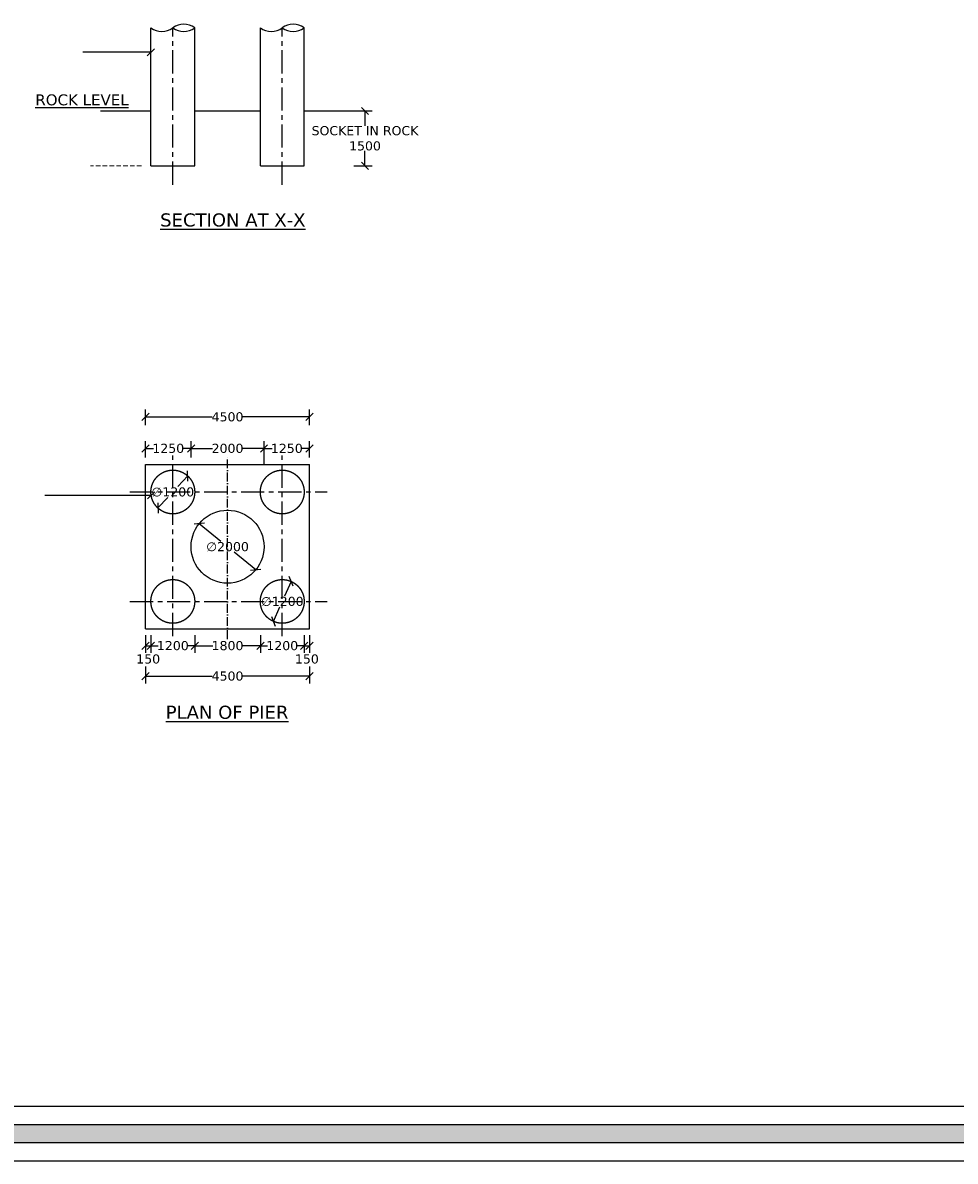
# Model space of a CAD drawing. Header units: millimetres. Extents: x -7746077780 to -3844657605, y -13315294818 to -6656873469.
# Tile 10 of 129: x -3872734763 to -3872709204, y -6657981633 to -6657950424. Entities that reach past the tile are written whole.
import ezdxf

# ---------------------------------------------------------------- set-up
doc = ezdxf.new("R2010")
doc.units = ezdxf.units.MM
doc.header["$MEASUREMENT"] = 0
doc.header["$PDMODE"] = 2
for name, pattern in [('ACAD_ISO10W100', [18, 12, -3, 0, -3]), ('CENTER', [50.8, 31.75, -6.35, 6.35, -6.35]), ('DASHED2', [9.525, 6.35, -3.175]), ('HIDDEN', [0.375, 0.25, -0.125])]:
    doc.linetypes.add(name, pattern=pattern)
doc.layers.add('TEX', color=6, linetype='Continuous')
doc.layers.add('TEXT', color=7, linetype='Continuous')
doc.styles.get("Standard").update_dxf_attribs({"font": 'verdana.ttf', "height": 250})
doc.dimstyles.new('ISO-25', dxfattribs={"dimtxt": 250, "dimasz": 200, "dimexe": 200, "dimexo": 200, "dimgap": 0.02, "dimtad": 0, "dimtih": 1, "dimtoh": 1, "dimdec": 0, "dimdsep": 46, "dimtxsty": 'Standard', "dimblk": 'OBLIQUE', "dimcen": 150, "dimclrd": 1, "dimclre": 1, "dimclrt": 1, "dimadec": 0, "dimazin": 0, "dimtfac": 1, "dimtdec": 0, "dimtmove": 2, "dimatfit": 3, "dimldrblk": 'OBLIQUE', "dimfxl": 0, "dimarcsym": 0})

# ---------------------------------------------------------------- blocks, each defined once
blk = doc.blocks.new('_Oblique')
at = {"color": 0, "linetype": 'ByBlock', "lineweight": -2}
blk.add_line((-0.5, -0.5), (0.5, 0.5), dxfattribs=at)
blk = doc.blocks.new('*D400')
at = {"layer": 'Defpoints', "color": 0, "ltscale": 20, "transparency": 16777216}
for p in [(-3872725889.703224, -6657952842.548267), (-3872725382.403224, -6657952842.548267), (-3872725889.703223, -6657954342.548266)]:
    blk.add_point(p, dxfattribs=at)
at = {"layer": 'TEX', "color": 1, "lineweight": -2, "ltscale": 20, "transparency": 16777216}
for p, q in [((-3872725689.703224, -6657952842.548267), (-3872725182.403224, -6657952842.548267)), ((-3872725382.403224, -6657952842.548267), (-3872725382.403224, -6657953251.471629)), ((-3872725382.403224, -6657954342.548266), (-3872725382.403224, -6657953933.624904)), ((-3872725689.703223, -6657954342.548266), (-3872725182.403224, -6657954342.548266))]:
    blk.add_line(p, q, dxfattribs=at)
at = {"layer": 'TEX', "color": 1, "lineweight": -2, "ltscale": 20, "transparency": 16777216, "xscale": 200, "yscale": 200, "zscale": 200}
for p, rotation in [((-3872725382.403224, -6657952842.548267), 90), ((-3872725382.403224, -6657954342.548266), 270)]:
    blk.add_blockref('_Oblique', p, dxfattribs=dict(at, rotation=rotation))
at = {"layer": 'TEX', "color": 1, "ltscale": 20, "transparency": 16777216, "insert": (-3872725382.403223, -6657953592.548267), "char_height": 250, "attachment_point": 5}
blk.add_mtext('SOCKET IN ROCK\\P1500', dxfattribs=at)
blk = doc.blocks.new('*D403')
at = {"layer": 'Defpoints', "color": 0, "ltscale": 20, "transparency": 16777216}
for p in [(-3872726900.431243, -6657961228.000966), (-3872731400.431243, -6657961657.303681), (-3872726900.431243, -6657961657.30368)]:
    blk.add_point(p, dxfattribs=at)
at = {"layer": 'TEX', "color": 1, "lineweight": -2, "ltscale": 20, "transparency": 16777216}
for p, q in [((-3872731400.431243, -6657961457.303681), (-3872731400.431243, -6657961028.000966)), ((-3872731400.431243, -6657961228.000966), (-3872729569.860242, -6657961228.000966)), ((-3872726900.431243, -6657961228.000966), (-3872728731.002244, -6657961228.000966)), ((-3872726900.431243, -6657961457.30368), (-3872726900.431243, -6657961028.000966))]:
    blk.add_line(p, q, dxfattribs=at)
at = {"layer": 'TEX', "color": 1, "lineweight": -2, "ltscale": 20, "transparency": 16777216, "xscale": 200, "yscale": 200, "zscale": 200, "rotation": 180}
blk.add_blockref('_Oblique', (-3872731400.431243, -6657961228.000966), dxfattribs=at)
at = {"layer": 'TEX', "color": 1, "lineweight": -2, "ltscale": 20, "transparency": 16777216, "xscale": 200, "yscale": 200, "zscale": 200}
blk.add_blockref('_Oblique', (-3872726900.431243, -6657961228.000966), dxfattribs=at)
at = {"layer": 'TEX', "color": 1, "ltscale": 20, "transparency": 16777216, "insert": (-3872729150.431243, -6657961228.000966), "char_height": 250, "attachment_point": 5}
blk.add_mtext('4500', dxfattribs=at)
blk = doc.blocks.new('*D404')
at = {"layer": 'Defpoints', "color": 0, "ltscale": 20, "transparency": 16777216}
for p in [(-3872726900.431242, -6657962092.373779), (-3872728150.431242, -6657962537.219851), (-3872726900.431242, -6657962537.219854)]:
    blk.add_point(p, dxfattribs=at)
at = {"layer": 'TEX', "color": 1, "lineweight": -2, "ltscale": 20, "transparency": 16777216}
for p, q in [((-3872728150.431242, -6657962337.219851), (-3872728150.431242, -6657961892.373779)), ((-3872726900.431242, -6657962337.219854), (-3872726900.431242, -6657961892.373779)), ((-3872728150.431242, -6657962092.373779), (-3872727927.986501, -6657962092.373779)), ((-3872726900.431242, -6657962092.373779), (-3872727122.875984, -6657962092.373779))]:
    blk.add_line(p, q, dxfattribs=at)
at = {"layer": 'TEX', "color": 1, "lineweight": -2, "ltscale": 20, "transparency": 16777216, "xscale": 200, "yscale": 200, "zscale": 200, "rotation": 180}
blk.add_blockref('_Oblique', (-3872728150.431242, -6657962092.373779), dxfattribs=at)
at = {"layer": 'TEX', "color": 1, "lineweight": -2, "ltscale": 20, "transparency": 16777216, "xscale": 200, "yscale": 200, "zscale": 200}
blk.add_blockref('_Oblique', (-3872726900.431242, -6657962092.373779), dxfattribs=at)
at = {"layer": 'TEX', "color": 1, "ltscale": 20, "transparency": 16777216, "insert": (-3872727525.431242, -6657962092.373779), "char_height": 250, "attachment_point": 5}
blk.add_mtext('1250', dxfattribs=at)
blk = doc.blocks.new('*D405')
at = {"layer": 'Defpoints', "color": 0, "ltscale": 20, "transparency": 16777216}
for p in [(-3872730150.431243, -6657962092.373779), (-3872730150.431243, -6657962537.219851), (-3872728150.431242, -6657962537.219851)]:
    blk.add_point(p, dxfattribs=at)
at = {"layer": 'TEX', "color": 1, "lineweight": -2, "ltscale": 20, "transparency": 16777216}
for p, q in [((-3872730150.431243, -6657962337.219851), (-3872730150.431243, -6657961892.373779)), ((-3872728150.431242, -6657962337.219851), (-3872728150.431242, -6657961892.373779)), ((-3872730150.431243, -6657962092.373779), (-3872729562.80853, -6657962092.373779)), ((-3872728150.431242, -6657962092.373779), (-3872728738.053956, -6657962092.373779))]:
    blk.add_line(p, q, dxfattribs=at)
at = {"layer": 'TEX', "color": 1, "lineweight": -2, "ltscale": 20, "transparency": 16777216, "xscale": 200, "yscale": 200, "zscale": 200, "rotation": 180}
blk.add_blockref('_Oblique', (-3872730150.431243, -6657962092.373779), dxfattribs=at)
at = {"layer": 'TEX', "color": 1, "lineweight": -2, "ltscale": 20, "transparency": 16777216, "xscale": 200, "yscale": 200, "zscale": 200}
blk.add_blockref('_Oblique', (-3872728150.431242, -6657962092.373779), dxfattribs=at)
at = {"layer": 'TEX', "color": 1, "ltscale": 20, "transparency": 16777216, "insert": (-3872729150.431243, -6657962092.373779), "char_height": 250, "attachment_point": 5}
blk.add_mtext('2000', dxfattribs=at)
blk = doc.blocks.new('*D406')
at = {"color": 1, "lineweight": -2, "ltscale": 20, "transparency": 16777216}
for p, q in [((-3872731400.431243, -6657962337.219852), (-3872731400.431243, -6657961892.373779)), ((-3872730150.431243, -6657962337.219851), (-3872730150.431243, -6657961892.373779)), ((-3872731400.431243, -6657962092.373779), (-3872731177.986502, -6657962092.373779)), ((-3872730150.431243, -6657962092.373779), (-3872730372.875985, -6657962092.373779))]:
    blk.add_line(p, q, dxfattribs=at)
at = {"layer": 'Defpoints', "color": 0, "ltscale": 20, "transparency": 16777216}
for p in [(-3872731400.431243, -6657962092.373779), (-3872731400.431243, -6657962537.219852), (-3872730150.431243, -6657962537.219851)]:
    blk.add_point(p, dxfattribs=at)
at = {"color": 1, "lineweight": -2, "ltscale": 20, "transparency": 16777216, "xscale": 200, "yscale": 200, "zscale": 200, "rotation": 180}
blk.add_blockref('_Oblique', (-3872731400.431243, -6657962092.373779), dxfattribs=at)
at = {"color": 1, "lineweight": -2, "ltscale": 20, "transparency": 16777216, "xscale": 200, "yscale": 200, "zscale": 200}
blk.add_blockref('_Oblique', (-3872730150.431243, -6657962092.373779), dxfattribs=at)
at = {"color": 1, "ltscale": 20, "transparency": 16777216, "insert": (-3872730775.431243, -6657962092.373779), "char_height": 250, "attachment_point": 5}
blk.add_mtext('1250', dxfattribs=at)
blk = doc.blocks.new('*D407')
at = {"color": 1, "lineweight": -2, "ltscale": 20, "transparency": 16777216}
for p, q in [((-3872729925.005727, -6657964154.737148), (-3872729331.090618, -6657964639.701528)), ((-3872728375.856762, -6657965419.702553), (-3872728969.771876, -6657964934.73817))]:
    blk.add_line(p, q, dxfattribs=at)
at = {"layer": 'Defpoints', "color": 0, "ltscale": 20, "transparency": 16777216}
for p in [(-3872729925.005727, -6657964154.737149), (-3872728375.856762, -6657965419.702553)]:
    blk.add_point(p, dxfattribs=at)
at = {"color": 1, "lineweight": -2, "ltscale": 20, "transparency": 16777216, "xscale": 200, "yscale": 200, "zscale": 200}
for p, rotation in [((-3872729925.005727, -6657964154.737149), 140.7664696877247), ((-3872728375.856762, -6657965419.702553), 320.7664696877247)]:
    blk.add_blockref('_Oblique', p, dxfattribs=dict(at, rotation=rotation))
at = {"color": 1, "ltscale": 20, "transparency": 16777216, "insert": (-3872729150.431242, -6657964787.21985), "char_height": 250, "attachment_point": 5}
blk.add_mtext('∅2000', dxfattribs=at)
blk = doc.blocks.new('*D408')
at = {"color": 1, "lineweight": -2, "ltscale": 20, "transparency": 16777216}
for p, q in [((-3872730241.146015, -6657962848.48805), (-3872730512.813977, -6657963139.701525)), ((-3872731059.716482, -6657963725.95166), (-3872730788.048503, -6657963434.738167))]:
    blk.add_line(p, q, dxfattribs=at)
at = {"layer": 'Defpoints', "color": 0, "ltscale": 20, "transparency": 16777216}
for p in [(-3872730241.146015, -6657962848.48805), (-3872731059.716482, -6657963725.95166)]:
    blk.add_point(p, dxfattribs=at)
at = {"color": 1, "lineweight": -2, "ltscale": 20, "transparency": 16777216, "xscale": 200, "yscale": 200, "zscale": 200}
for p, rotation in [((-3872730241.146015, -6657962848.48805), 46.98874152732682), ((-3872731059.716482, -6657963725.95166), 226.9887415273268)]:
    blk.add_blockref('_Oblique', p, dxfattribs=dict(at, rotation=rotation))
at = {"color": 1, "ltscale": 20, "transparency": 16777216, "insert": (-3872730650.431239, -6657963287.219846), "char_height": 250, "attachment_point": 5}
blk.add_mtext('∅1200', dxfattribs=at)
blk = doc.blocks.new('*D409')
at = {"color": 1, "lineweight": -2, "ltscale": 20, "transparency": 16777216}
for p, q in [((-3872727406.463873, -6657965739.059355), (-3872727584.775915, -6657966139.701531)), ((-3872727894.398604, -6657966835.380339), (-3872727716.086568, -6657966434.738174))]:
    blk.add_line(p, q, dxfattribs=at)
at = {"layer": 'Defpoints', "color": 0, "ltscale": 20, "transparency": 16777216}
for p in [(-3872727406.463873, -6657965739.059355), (-3872727894.398604, -6657966835.380339)]:
    blk.add_point(p, dxfattribs=at)
at = {"color": 1, "lineweight": -2, "ltscale": 20, "transparency": 16777216, "xscale": 200, "yscale": 200, "zscale": 200}
for p, rotation in [((-3872727406.463873, -6657965739.059355), 66.00779986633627), ((-3872727894.398604, -6657966835.380339), 246.0077998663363)]:
    blk.add_blockref('_Oblique', p, dxfattribs=dict(at, rotation=rotation))
at = {"color": 1, "ltscale": 20, "transparency": 16777216, "insert": (-3872727650.43124, -6657966287.219852), "char_height": 250, "attachment_point": 5}
blk.add_mtext('∅1200', dxfattribs=at)
blk = doc.blocks.new('*D410')
at = {"color": 1, "lineweight": -2, "ltscale": 20, "transparency": 16777216}
for p, q in [((-3872731400.431244, -6657967209.33094), (-3872731400.431244, -6657967700.641821)), ((-3872731250.431243, -6657967209.33094), (-3872731250.431243, -6657967700.641821)), ((-3872731400.431244, -6657967500.641821), (-3872731250.431243, -6657967500.641821))]:
    blk.add_line(p, q, dxfattribs=at)
at = {"layer": 'Defpoints', "color": 0, "ltscale": 20, "transparency": 16777216}
for p in [(-3872731400.431244, -6657967009.33094), (-3872731250.431243, -6657967009.33094), (-3872731250.431243, -6657967500.641821)]:
    blk.add_point(p, dxfattribs=at)
at = {"color": 1, "lineweight": -2, "ltscale": 20, "transparency": 16777216, "xscale": 200, "yscale": 200, "zscale": 200, "rotation": 180}
blk.add_blockref('_Oblique', (-3872731400.431244, -6657967500.641821), dxfattribs=at)
at = {"color": 1, "lineweight": -2, "ltscale": 20, "transparency": 16777216, "xscale": 200, "yscale": 200, "zscale": 200}
blk.add_blockref('_Oblique', (-3872731250.431243, -6657967500.641821), dxfattribs=at)
at = {"color": 1, "ltscale": 20, "transparency": 16777216, "insert": (-3872731325.431244, -6657967866.667702), "char_height": 250, "attachment_point": 5}
blk.add_mtext('150', dxfattribs=at)
blk = doc.blocks.new('*D411')
at = {"color": 1, "lineweight": -2, "ltscale": 20, "transparency": 16777216}
for p, q in [((-3872731250.431243, -6657967209.33094), (-3872731250.431243, -6657967700.641821)), ((-3872730050.431245, -6657967209.330941), (-3872730050.431245, -6657967700.641821)), ((-3872731250.431243, -6657967500.641821), (-3872731052.986503, -6657967500.641821)), ((-3872730050.431245, -6657967500.641821), (-3872730247.875986, -6657967500.641821))]:
    blk.add_line(p, q, dxfattribs=at)
at = {"layer": 'Defpoints', "color": 0, "ltscale": 20, "transparency": 16777216}
for p in [(-3872731250.431243, -6657967009.33094), (-3872730050.431245, -6657967009.330941), (-3872730050.431245, -6657967500.641821)]:
    blk.add_point(p, dxfattribs=at)
at = {"color": 1, "lineweight": -2, "ltscale": 20, "transparency": 16777216, "xscale": 200, "yscale": 200, "zscale": 200, "rotation": 180}
blk.add_blockref('_Oblique', (-3872731250.431243, -6657967500.641821), dxfattribs=at)
at = {"color": 1, "lineweight": -2, "ltscale": 20, "transparency": 16777216, "xscale": 200, "yscale": 200, "zscale": 200}
blk.add_blockref('_Oblique', (-3872730050.431245, -6657967500.641821), dxfattribs=at)
at = {"color": 1, "ltscale": 20, "transparency": 16777216, "insert": (-3872730650.431244, -6657967500.641821), "char_height": 250, "attachment_point": 5}
blk.add_mtext('1200', dxfattribs=at)
blk = doc.blocks.new('*D412')
at = {"color": 1, "lineweight": -2, "ltscale": 20, "transparency": 16777216}
for p, q in [((-3872730050.431245, -6657967209.330941), (-3872730050.431245, -6657967700.641821)), ((-3872728250.431243, -6657967209.330939), (-3872728250.431243, -6657967700.641821)), ((-3872730050.431245, -6657967500.641821), (-3872729552.986503, -6657967500.641821)), ((-3872728250.431243, -6657967500.641821), (-3872728747.875985, -6657967500.641821))]:
    blk.add_line(p, q, dxfattribs=at)
at = {"layer": 'Defpoints', "color": 0, "ltscale": 20, "transparency": 16777216}
for p in [(-3872730050.431245, -6657967009.330941), (-3872728250.431243, -6657967009.330939), (-3872728250.431243, -6657967500.641821)]:
    blk.add_point(p, dxfattribs=at)
at = {"color": 1, "lineweight": -2, "ltscale": 20, "transparency": 16777216, "xscale": 200, "yscale": 200, "zscale": 200, "rotation": 180}
blk.add_blockref('_Oblique', (-3872730050.431245, -6657967500.641821), dxfattribs=at)
at = {"color": 1, "lineweight": -2, "ltscale": 20, "transparency": 16777216, "xscale": 200, "yscale": 200, "zscale": 200}
blk.add_blockref('_Oblique', (-3872728250.431243, -6657967500.641821), dxfattribs=at)
at = {"color": 1, "ltscale": 20, "transparency": 16777216, "insert": (-3872729150.431244, -6657967500.641821), "char_height": 250, "attachment_point": 5}
blk.add_mtext('1800', dxfattribs=at)
blk = doc.blocks.new('*D413')
at = {"color": 1, "lineweight": -2, "ltscale": 20, "transparency": 16777216}
for p, q in [((-3872728250.431243, -6657967209.330939), (-3872728250.431243, -6657967700.641821)), ((-3872727050.431242, -6657967209.33094), (-3872727050.431242, -6657967700.641821)), ((-3872728250.431243, -6657967500.641821), (-3872728052.986501, -6657967500.641821)), ((-3872727050.431242, -6657967500.641821), (-3872727247.875984, -6657967500.641821))]:
    blk.add_line(p, q, dxfattribs=at)
at = {"layer": 'Defpoints', "color": 0, "ltscale": 20, "transparency": 16777216}
for p in [(-3872728250.431243, -6657967009.330939), (-3872727050.431242, -6657967009.33094), (-3872727050.431242, -6657967500.641821)]:
    blk.add_point(p, dxfattribs=at)
at = {"color": 1, "lineweight": -2, "ltscale": 20, "transparency": 16777216, "xscale": 200, "yscale": 200, "zscale": 200, "rotation": 180}
blk.add_blockref('_Oblique', (-3872728250.431243, -6657967500.641821), dxfattribs=at)
at = {"color": 1, "lineweight": -2, "ltscale": 20, "transparency": 16777216, "xscale": 200, "yscale": 200, "zscale": 200}
blk.add_blockref('_Oblique', (-3872727050.431242, -6657967500.641821), dxfattribs=at)
at = {"color": 1, "ltscale": 20, "transparency": 16777216, "insert": (-3872727650.431242, -6657967500.641821), "char_height": 250, "attachment_point": 5}
blk.add_mtext('1200', dxfattribs=at)
blk = doc.blocks.new('*D414')
at = {"color": 1, "lineweight": -2, "ltscale": 20, "transparency": 16777216}
for p, q in [((-3872727050.431242, -6657967209.33094), (-3872727050.431242, -6657967700.641821)), ((-3872726900.431246, -6657967209.33094), (-3872726900.431246, -6657967700.641821)), ((-3872727050.431242, -6657967500.641821), (-3872726900.431246, -6657967500.641821))]:
    blk.add_line(p, q, dxfattribs=at)
at = {"layer": 'Defpoints', "color": 0, "ltscale": 20, "transparency": 16777216}
for p in [(-3872727050.431242, -6657967009.33094), (-3872726900.431246, -6657967009.33094), (-3872726900.431246, -6657967500.641821)]:
    blk.add_point(p, dxfattribs=at)
at = {"color": 1, "lineweight": -2, "ltscale": 20, "transparency": 16777216, "xscale": 200, "yscale": 200, "zscale": 200, "rotation": 180}
blk.add_blockref('_Oblique', (-3872727050.431242, -6657967500.641821), dxfattribs=at)
at = {"color": 1, "lineweight": -2, "ltscale": 20, "transparency": 16777216, "xscale": 200, "yscale": 200, "zscale": 200}
blk.add_blockref('_Oblique', (-3872726900.431246, -6657967500.641821), dxfattribs=at)
at = {"color": 1, "ltscale": 20, "transparency": 16777216, "insert": (-3872726975.431244, -6657967866.667702), "char_height": 250, "attachment_point": 5}
blk.add_mtext('150', dxfattribs=at)
blk = doc.blocks.new('*D415')
at = {"color": 1, "lineweight": -2, "ltscale": 20, "transparency": 16777216}
for p, q in [((-3872731400.431244, -6657968071.093331), (-3872731400.431244, -6657968534.515299)), ((-3872726900.431247, -6657968071.093329), (-3872726900.431247, -6657968534.515299)), ((-3872731400.431244, -6657968334.515299), (-3872729569.860245, -6657968334.515299)), ((-3872726900.431247, -6657968334.515299), (-3872728731.002246, -6657968334.515299))]:
    blk.add_line(p, q, dxfattribs=at)
at = {"layer": 'Defpoints', "color": 0, "ltscale": 20, "transparency": 16777216}
for p in [(-3872731400.431244, -6657967871.093331), (-3872726900.431247, -6657967871.093329), (-3872731400.431244, -6657968334.515299)]:
    blk.add_point(p, dxfattribs=at)
at = {"color": 1, "lineweight": -2, "ltscale": 20, "transparency": 16777216, "xscale": 200, "yscale": 200, "zscale": 200, "rotation": 180}
blk.add_blockref('_Oblique', (-3872731400.431244, -6657968334.515299), dxfattribs=at)
at = {"color": 1, "lineweight": -2, "ltscale": 20, "transparency": 16777216, "xscale": 200, "yscale": 200, "zscale": 200}
blk.add_blockref('_Oblique', (-3872726900.431247, -6657968334.515299), dxfattribs=at)
at = {"color": 1, "ltscale": 20, "transparency": 16777216, "insert": (-3872729150.431246, -6657968334.515299), "char_height": 250, "attachment_point": 5}
blk.add_mtext('4500', dxfattribs=at)

msp = doc.modelspace()

# ---------------------------------------------------------------- hatches: boundary and pattern name
at = {"layer": 'TEX', "ltscale": 30}
h = msp.add_hatch(color=256, dxfattribs=at)
h.paths.add_polyline_path([(-3872820887.446477, -6657890648.028055), (-3872668906.551363, -6657890648.028055), (-3872668906.551363, -6657981133.218585), (-3872820887.446477, -6657981133.218585)])
h.paths.add_polyline_path([(-3872820387.446477, -6657891148.028055), (-3872669406.551363, -6657891148.028055), (-3872669406.551363, -6657980633.218585), (-3872820387.446477, -6657980633.218585)], flags=16)

# ---------------------------------------------------------------- linework, layer by layer
at = {"color": 240, "linetype": 'Continuous', "ltscale": 0.05}
for p, q in [((-3872731250.431245, -6657954342.548266), (-3872731250.431244, -6657950564.245418)), ((-3872730050.431245, -6657954342.548266), (-3872730050.431244, -6657950564.245418)), ((-3872728250.431244, -6657954342.548263), (-3872728250.431243, -6657950564.245983)), ((-3872727050.431244, -6657954342.548265), (-3872727050.431243, -6657950564.245418)), ((-3872731400.431244, -6657967037.219853), (-3872731400.431243, -6657962537.219852)), ((-3872731400.431243, -6657962537.219852), (-3872726900.431243, -6657962537.219851)), ((-3872726900.431247, -6657967037.219851), (-3872726900.431242, -6657962537.219851)), ((-3872731400.431244, -6657967037.219853), (-3872726900.431247, -6657967037.219851))]:
    msp.add_line(p, q, dxfattribs=at)
at = {"color": 1, "linetype": 'Continuous', "ltscale": 0.05}
msp.add_line((-3872728150.431242, -6657962537.219852), (-3872728150.431242, -6657962263.471869), dxfattribs=at)
at = {"color": 240, "linetype": 'DASHED2', "ltscale": 30}
for centre, radius in [((-3872730650.431244, -6657963287.21985), 599.999999), ((-3872727650.431242, -6657963287.219851), 600), ((-3872730650.431244, -6657966287.219852), 599.999999), ((-3872727650.431242, -6657966287.219851), 600)]:
    msp.add_circle(centre, radius, dxfattribs=at)
at = {"color": 240, "linetype": 'Continuous', "ltscale": 0.05}
msp.add_circle((-3872729150.431244, -6657964787.219851), 999.999999, dxfattribs=at)
at = {"layer": 'TEX', "color": 4, "linetype": 'CENTER', "ltscale": 20}
for p, q in [((-3872730650.431245, -6657954862.548266), (-3872730650.431244, -6657950564.245415)), ((-3872727650.431244, -6657954862.548264), (-3872727650.431243, -6657950564.245413)), ((-3872730650.431244, -6657967235.387939), (-3872730650.431244, -6657962263.471869)), ((-3872727650.431242, -6657967235.387939), (-3872727650.431242, -6657962263.471869)), ((-3872731825.360749, -6657963287.21985), (-3872726417.138142, -6657963287.21985)), ((-3872731825.360749, -6657966287.219853), (-3872726417.138142, -6657966287.219853))]:
    msp.add_line(p, q, dxfattribs=at)
at = {"layer": 'TEX', "color": 240, "ltscale": 20}
for p, q in [((-3872732635.562258, -6657952842.548266), (-3872731250.431245, -6657952842.548267)), ((-3872730050.431244, -6657952842.548265), (-3872728250.431243, -6657952842.548265)), ((-3872727050.431243, -6657952842.548264), (-3872725678.950621, -6657952842.548265)), ((-3872731250.431245, -6657954342.548266), (-3872730050.431245, -6657954342.548267)), ((-3872728250.431244, -6657954342.548265), (-3872727050.431244, -6657954342.548265))]:
    msp.add_line(p, q, dxfattribs=at)
at = {"layer": 'TEX', "color": 4, "linetype": 'ACAD_ISO10W100', "ltscale": 20}
msp.add_line((-3872729150.431244, -6657967317.578232), (-3872729150.431244, -6657962336.040976), dxfattribs=at)
at = {"layer": 'TEX', "ltscale": 20}
for points in [[(-3872821387.446477, -6657890148.028055), (-3872668406.551363, -6657890148.028055), (-3872668406.551363, -6657981633.218585), (-3872821387.446477, -6657981633.218585)], [(-3872820887.446477, -6657890648.028055), (-3872668906.551363, -6657890648.028055), (-3872668906.551363, -6657981133.218585), (-3872820887.446477, -6657981133.218585)], [(-3872820387.446477, -6657891148.028055), (-3872669406.551363, -6657891148.028055), (-3872669406.551363, -6657980633.218585), (-3872820387.446477, -6657980633.218585)], [(-3872819887.446477, -6657891648.028055), (-3872669906.551363, -6657891648.028055), (-3872669906.551363, -6657980133.218585), (-3872819887.446477, -6657980133.218585)], [(-3872819887.446477, -6657891648.028055), (-3872669906.551363, -6657891648.028055), (-3872669906.551363, -6657980133.218585), (-3872819887.446477, -6657980133.218585)]]:
    msp.add_lwpolyline(points, close=True, dxfattribs=at)
at = {"layer": 'TEX', "color": 240, "ltscale": 20}
for centre, start, end in [((-3872730950.431242, -6657950164.542439), 233.1096445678, 306.8903554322), ((-3872730350.431246, -6657950963.948963), 53.1096445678, 126.8903554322), ((-3872730350.431246, -6657950164.541868), 233.1096992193, 306.8903007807), ((-3872727950.431242, -6657950164.542438), 233.1096445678, 306.8903554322), ((-3872727350.431246, -6657950963.948962), 53.1096445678, 126.8903554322), ((-3872727350.431246, -6657950164.541867), 233.1096992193, 306.8903007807)]:
    msp.add_arc(centre, 499.762869, start, end, dxfattribs=at)
at = {"layer": 'TEXT', "color": 2, "linetype": 'HIDDEN', "lineweight": 13, "ltscale": 500}
msp.add_line((-3872731510.705543, -6657954342.548265), (-3872732905.738732, -6657954342.548265), dxfattribs=at)

# ---------------------------------------------------------------- texts
at = {"layer": 'TEX', "color": 1, "ltscale": 20, "insert": (-3872733140.751179, -6657952539.981344), "char_height": 300, "attachment_point": 5}
msp.add_mtext('{\\LROCK LEVEL }', dxfattribs=at)
at = {"layer": 'TEXT', "color": 191, "char_height": 360, "width": 15425.55361049, "attachment_point": 1}
for s, insert in [('{\\LSECTION AT X-X}', (-3872730997.657745, -6657955649.230546)), ('{\\LPLAN OF PIER}', (-3872730844.689328, -6657969145.645615))]:
    msp.add_mtext(s, dxfattribs=dict(at, insert=insert))

# ---------------------------------------------------------------- dimensions: what is measured, and where the dimension line sits
at = {"ltscale": 20}
for base, p1, p2, picture, middle in [((-3872731400.431243, -6657962092.373779), (-3872730150.431243, -6657962537.219851), (-3872731400.431243, -6657962537.219852), '*D406', (-3872730775.431243, -6657962092.373779)), ((-3872730050.431245, -6657967500.641821), (-3872731250.431243, -6657967009.33094), (-3872730050.431245, -6657967009.330941), '*D411', (-3872730650.431244, -6657967500.641821)), ((-3872728250.431243, -6657967500.641821), (-3872730050.431245, -6657967009.330941), (-3872728250.431243, -6657967009.330939), '*D412', (-3872729150.431244, -6657967500.641821)), ((-3872727050.431242, -6657967500.641821), (-3872728250.431243, -6657967009.330939), (-3872727050.431242, -6657967009.33094), '*D413', (-3872727650.431242, -6657967500.641821)), ((-3872731400.431244, -6657968334.515299), (-3872726900.431247, -6657967871.093329), (-3872731400.431244, -6657967871.093331), '*D415', (-3872729150.431246, -6657968334.515299))]:
    dim = msp.add_linear_dim(base=base, p1=p1, p2=p2, dimstyle='ISO-25', dxfattribs=at)
    dim.commit()
    dim.dimension.update_dxf_attribs({"geometry": picture, "text_midpoint": middle})
for p1, p2, picture, middle in [((-3872731059.716482, -6657963725.95166), (-3872730241.146015, -6657962848.48805), '*D408', (-3872730650.431239, -6657963287.219846)), ((-3872728375.856762, -6657965419.702553), (-3872729925.005727, -6657964154.737149), '*D407', (-3872729150.431242, -6657964787.21985)), ((-3872727894.398604, -6657966835.380339), (-3872727406.463873, -6657965739.059355), '*D409', (-3872727650.43124, -6657966287.219852))]:
    dim = msp.add_diameter_dim_2p(p1=p1, p2=p2, dimstyle='ISO-25', dxfattribs=at)
    dim.commit()
    dim.dimension.update_dxf_attribs({"geometry": picture, "text_midpoint": middle, "dimtype": 163})
for base, p1, p2, picture, middle in [((-3872731250.431243, -6657967500.641821), (-3872731400.431244, -6657967009.33094), (-3872731250.431243, -6657967009.33094), '*D410', (-3872731325.431244, -6657967866.667702)), ((-3872726900.431246, -6657967500.641821), (-3872727050.431242, -6657967009.33094), (-3872726900.431246, -6657967009.33094), '*D414', (-3872726975.431244, -6657967866.667702))]:
    dim = msp.add_linear_dim(base=base, p1=p1, p2=p2, dimstyle='ISO-25', dxfattribs=at)
    dim.commit()
    dim.dimension.update_dxf_attribs({"geometry": picture, "text_midpoint": middle, "dimtype": 160})
at = {"layer": 'TEX', "color": 1, "ltscale": 20}
dim = msp.add_linear_dim(base=(-3872725382.403224, -6657952842.548267), p1=(-3872725889.703223, -6657954342.548266), p2=(-3872725889.703224, -6657952842.548267), angle=90, text='SOCKET IN ROCK\\P<>', dimstyle='ISO-25', dxfattribs=at)
dim.commit()
dim.dimension.update_dxf_attribs({"geometry": '*D400', "text_midpoint": (-3872725382.403223, -6657953592.548267)})
at = {"layer": 'TEX', "color": 240, "ltscale": 20}
for base, p1, p2, picture, middle in [((-3872726900.431243, -6657961228.000966), (-3872731400.431243, -6657961657.303681), (-3872726900.431243, -6657961657.30368), '*D403', (-3872729150.431243, -6657961228.000966)), ((-3872730150.431243, -6657962092.373779), (-3872728150.431242, -6657962537.219851), (-3872730150.431243, -6657962537.219851), '*D405', (-3872729150.431243, -6657962092.373779)), ((-3872726900.431242, -6657962092.373779), (-3872728150.431242, -6657962537.219851), (-3872726900.431242, -6657962537.219854), '*D404', (-3872727525.431242, -6657962092.373779))]:
    dim = msp.add_linear_dim(base=base, p1=p1, p2=p2, dimstyle='ISO-25', dxfattribs=at)
    dim.commit()
    dim.dimension.update_dxf_attribs({"geometry": picture, "text_midpoint": middle})

# ---------------------------------------------------------------- leaders
msp.add_leader([(-3872731250.431246, -6657951234.245416), (-3872733120.431245, -6657951234.245416)], dimstyle='ISO-25', override={"dimgap": 0.02, "dimtad": 0}, dxfattribs=at)
at = {"layer": 'TEX', "color": 252, "ltscale": 20}
msp.add_leader([(-3872731243.360973, -6657963379.058489), (-3872734153.988928, -6657963379.058489)], dimstyle='ISO-25', override={"dimgap": 0.02, "dimtad": 0}, dxfattribs=at)

doc.saveas('drawing.dxf')
